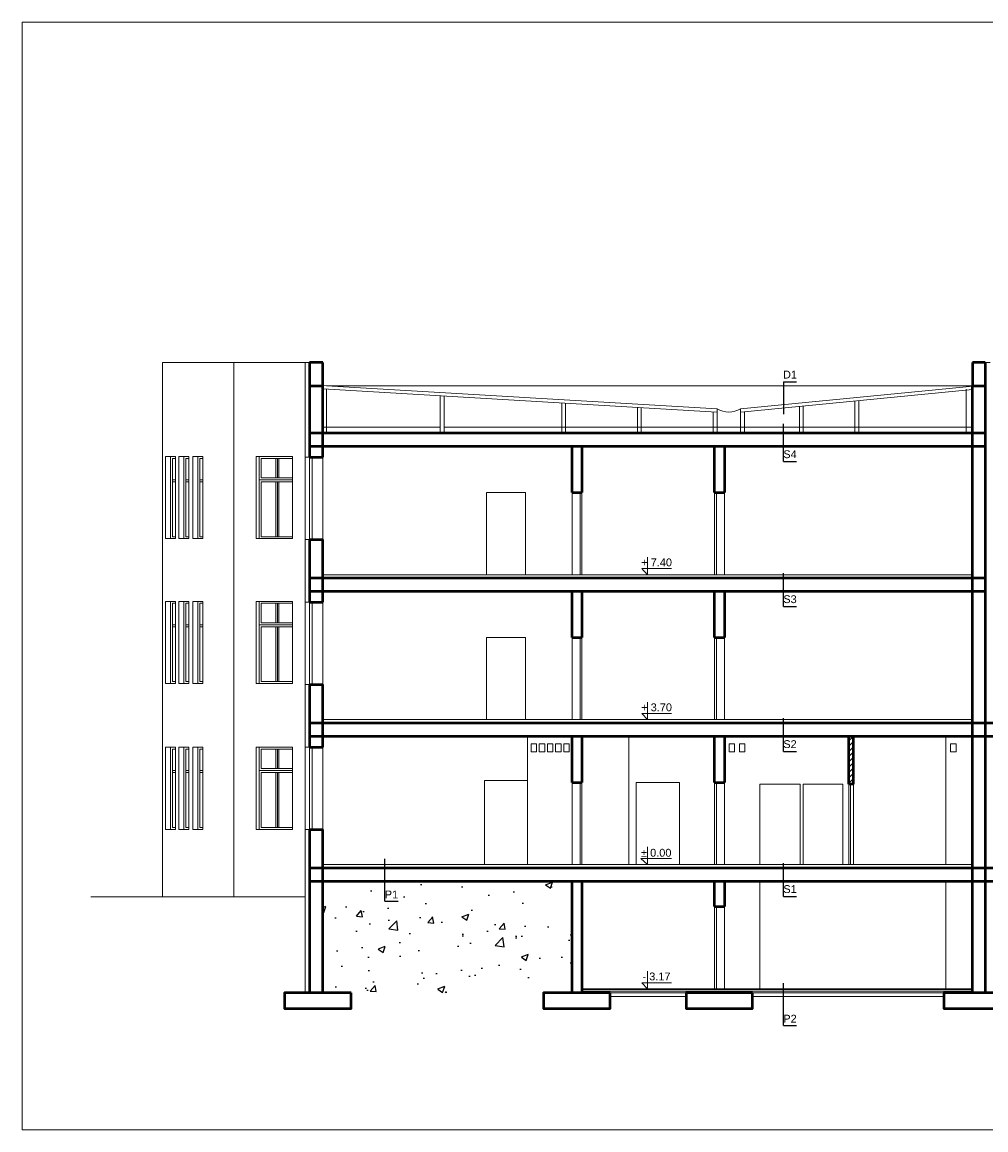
# Model space of a CAD drawing. Header units: millimetres. Extents: x 168402 to 202341, y 205146 to 229271.
# Tile 39 of 56: x 186356 to 188815, y 205426 to 208254. Entities that reach past the tile are written whole.
import ezdxf

# ---------------------------------------------------------------- set-up
doc = ezdxf.new("R2010")
doc.units = ezdxf.units.MM
doc.layers.get('0').update_dxf_attribs({"lineweight": 0})
for name, color, linetype, lineweight in [('kreskowanie', 9, 'Continuous', 5), ('linia - cienka', 250, 'Continuous', 25), ('linia - gruba - projektowana', 170, 'Continuous', 50), ('linia - rzut - gruba - istn.', 250, 'Continuous', 50), ('linia - ściany do wyburzenia', 9, 'Continuous', 5), ('LINIA CIENKA', 7, 'Continuous', 13), ('odnośnik', 7, 'Continuous', 18), ('OPISY', 251, 'Continuous', 9)]:
    doc.layers.add(name, color=color, linetype=linetype, lineweight=lineweight)
doc.styles.add('Arial', font='arial.ttf', dxfattribs={"height": 250})
doc.styles.add('simplex', font='arial.ttf')

# ---------------------------------------------------------------- blocks, each defined once
blk = doc.blocks.new('G$C2A3AD980')
at = {"layer": 'kreskowanie'}
h = blk.add_hatch(dxfattribs=at)
h.set_pattern_fill('ANSI31', color=252, scale=3)
h.set_pattern_definition([(45, (-194528.292, -220675.846), (-6.7351921, 6.7351921), [])])
h.paths.add_polyline_path([(15346, 1005), (15334, 1005), (15334, 882), (15346, 882)])
at = {"layer": 'linia - ściany do wyburzenia', "lineweight": -3, "ltscale": 1.2}
h = blk.add_hatch(dxfattribs=at)
h.set_pattern_fill('AR-CONC', color=252)
h.set_pattern_definition([(50, (-194528.29, -200489.04), (182.18467, -15.939086), [19.05, -209.55]), (355, (-194528.3, -200489.04), (-35.24342, 191.05685), [15.24, -167.64058]), (100.451445, (-194513.11, -200490.37), (146.94125, 175.11775), [16.19001, -178.09024]), (46.1842, (-194528.3, -200438.24), (271.07904, -42.04233), [28.575, -314.325]), (96.63556, (-194505.7, -200441.75), (237.40413, 247.42612), [24.28502, -267.1356]), (351.18415, (-194528.3, -200438.24), (237.40413, 247.42612), [22.85997, -251.45973]), (21, (-194502.89, -200450.94), (151.61439, -102.2652), [19.05, -209.55]), (326, (-194502.9, -200450.94), (61.80203, 184.18797), [15.24, -167.64]), (71.451445, (-194490.26, -200459.46), (213.41642, 81.92277), [16.19001, -178.08994]), (37.5, (-194528.29, -200489.04), (3.088603, 84.555039), [0, -165.608, 0, -170.18, 0, -168.275]), (7.5, (-194528.29, -200489.04), (66.819663, 100.180575), [0, -97.028, 0, -161.798, 0, -64.135]), (327.5, (-194584.934, -200489.04), (135.590595, -5.728744), [0, -63.5, 0, -198.12, 0, -262.89]), (317.5, (-194610.33, -200489.04), (148.12918, 25.42649), [0, -82.55, 0, -131.572, 0, -186.69])])
h.paths.add_polyline_path([(14115.4, 635), (14115.4, 350), (14628.5, 350), (14628.5, 635)])
h.paths.add_polyline_path([(14065.4, 350), (14115.4, 350), (14115.4, 635), (14065.4, 635)])
h.paths.add_polyline_path([(14065.4, 635), (13991.8, 635), (13991.8, 350), (14065.4, 350)])
h.paths.add_polyline_path([(14145.7, 620.9), (14189.2, 620.9), (14189.2, 580.8), (14145.7, 580.8)], flags=24)
at = {"layer": 'linia - cienka', "color": 252}
for p, q in [((15167.5, 1909.2), (15167.5, 1826.9)), ((15167.5, 1909.2), (15201, 1909.2)), ((15167.5, 1705.9), (15167.5, 1802.1)), ((15167.5, 1705.9), (15201, 1705.9)), ((15167.5, 1335.9), (15167.5, 1420.9)), ((15167.5, 1335.9), (15201, 1335.9)), ((15167.5, 965.9), (15167.5, 1050.9)), ((15167.5, 965.9), (15201, 965.9)), ((14150.7, 583.6), (14150.7, 691.4)), ((15167.5, 595.9), (15167.5, 680.9)), ((15167.5, 595.9), (15201, 595.9)), ((14150.7, 583.6), (14184.2, 583.6)), ((15167.5, 266.6), (15167.5, 374.4)), ((15167.5, 266.6), (15201, 266.6))]:
    blk.add_line(p, q, dxfattribs=at)
at = {"layer": 'linia - gruba - projektowana', "color": 252}
for p, q in [((13991.8, 1959), (13958.6, 1959)), ((13958.6, 1959), (13958.6, 1717)), ((13991.8, 1717), (13991.8, 1959)), ((15682.5, 1959), (15650, 1959)), ((15650, 1959), (15650, 1899)), ((15683, 350), (15683, 1959)), ((13958.6, 1899), (13991.8, 1899)), ((15650, 350), (15650, 1899)), ((15650, 1899), (15683, 1899)), ((13958.6, 1779), (15683, 1779)), ((13958.6, 1745), (15683, 1745)), ((14628.5, 1627), (14628.5, 1745)), ((14653.5, 1745), (14653.5, 1627)), ((14992, 1627), (14992, 1745)), ((15017, 1745), (15017, 1627)), ((13958.6, 1717), (13991.8, 1717)), ((14628.5, 1627), (14653.5, 1627)), ((14992, 1627), (15017, 1627)), ((13958.6, 1507), (13958.6, 1347)), ((13958.6, 1507), (13991.8, 1507)), ((13991.8, 1347), (13991.8, 1507)), ((13958.6, 1409), (15683, 1409)), ((13958.6, 1375), (15683, 1375)), ((14628.5, 1257), (14628.5, 1375)), ((14653.5, 1375), (14653.5, 1257)), ((14992, 1257), (14992, 1375)), ((15017, 1375), (15017, 1257)), ((13958.6, 1347), (13991.8, 1347)), ((14628.5, 1257), (14653.5, 1257)), ((14992, 1257), (15017, 1257)), ((13958.6, 1137), (13958.6, 977)), ((13958.6, 1137), (13991.8, 1137)), ((13991.8, 977), (13991.8, 1137)), ((13958.6, 1039), (15683, 1039)), ((15682.5, 1039), (15981.4, 1039)), ((13958.6, 1005), (15683, 1005)), ((14628.5, 887), (14628.5, 1005)), ((14653.5, 1005), (14653.5, 887)), ((14992, 887), (14992, 1005)), ((15017, 1005), (15017, 887)), ((15682.5, 1005), (15981.4, 1005)), ((13958.6, 977), (13991.8, 977)), ((14628.5, 887), (14653.5, 887)), ((14992, 887), (15017, 887)), ((13958.6, 767), (13958.6, 350)), ((13958.6, 767), (13991.8, 767)), ((13991.8, 350), (13991.8, 767)), ((13958.6, 669), (15683, 669)), ((15683, 669), (15981.4, 669)), ((13958.6, 635), (15683, 635)), ((14628.5, 350), (14628.5, 635)), ((14653.5, 635), (14653.5, 350)), ((14992, 570), (14992, 635)), ((15017, 635), (15017, 570)), ((15683, 635), (15981.4, 635)), ((14992, 570), (15017, 570)), ((14064.8, 350), (13991.8, 350)), ((14725.5, 350), (14555.5, 350)), ((15089, 350), (14919, 350)), ((15650, 350), (15577, 350))]:
    blk.add_line(p, q, dxfattribs=at)
for points in [[(14064.8, 350), (13894.8, 350), (13894.8, 310), (14064.8, 310)], [(14725.5, 350), (14555.5, 350), (14555.5, 310), (14725.5, 310)], [(15089, 350), (14919, 350), (14919, 310), (15089, 310)], [(15747, 350), (15577, 350), (15577, 310), (15747, 310)]]:
    blk.add_lwpolyline(points, close=True, dxfattribs=at)
at = {"layer": 'linia - rzut - gruba - istn.', "color": 252, "ltscale": 1.2}
for p, q in [((15334, 882), (15334, 1005)), ((15346, 882), (15346, 1005)), ((15346, 882), (15334, 882))]:
    blk.add_line(p, q, dxfattribs=at)
at = {"layer": 'LINIA CIENKA', "color": 252}
for p, q in [((13582.7, 595), (13582.7, 1959)), ((13946.8, 1959), (13582.7, 1959)), ((13764.8, 595), (13764.8, 1959)), ((13958.6, 1959), (13946.8, 1959)), ((13946.8, 1959), (13946.8, 611.9)), ((15682.5, 1959), (15695, 1959)), ((13991.8, 1900), (14001.8, 1899)), ((13991.8, 1779), (13991.8, 1899)), ((14001.8, 1899), (15660, 1899)), ((14998.1, 1840), (14001.8, 1899)), ((15058.1, 1840), (15660, 1899)), ((15650, 1898), (15650, 1779)), ((14997.6, 1832), (13991.8, 1891.6)), ((14001.3, 1779.8), (14001.3, 1891.2)), ((14291.8, 1873.2), (14291.8, 1779)), ((14301.8, 1779), (14301.8, 1872.6)), ((15058.8, 1832), (15650, 1890)), ((15633.8, 1779), (15633.8, 1890.4)), ((14601.8, 1855.5), (14601.8, 1779)), ((14611.8, 1779), (14611.8, 1854.9)), ((14794.9, 1844), (14794.9, 1779)), ((14804.9, 1779), (14804.9, 1843.4)), ((14998.1, 1779), (14998.1, 1840)), ((14998.1, 1779), (14998.1, 1840)), ((15058.1, 1779), (15058.1, 1840)), ((15058.1, 1840), (15058.1, 1779)), ((15208.1, 1846.7), (15208.1, 1779)), ((15218.1, 1779), (15218.1, 1847.6)), ((15350, 1860.6), (15350, 1779)), ((15360, 1779), (15360, 1861.6)), ((14988.1, 1832.6), (14988.1, 1779)), ((15068.1, 1779), (15068.1, 1832.9)), ((13991.8, 1794), (14291.8, 1794)), ((14433.7, 1794), (14301.8, 1794)), ((14433.7, 1794), (15650, 1794)), ((14001.8, 1779), (13991.8, 1779)), ((13616.6, 1719), (13590.8, 1719)), ((13590.8, 1509), (13590.8, 1719)), ((13603.7, 1719), (13603.7, 1509)), ((13616.6, 1714), (13608.7, 1714)), ((13608.7, 1714), (13608.7, 1514)), ((13616.6, 1719), (13616.6, 1509)), ((13650.5, 1719), (13624.7, 1719)), ((13624.7, 1509), (13624.7, 1719)), ((13637.6, 1719), (13637.6, 1509)), ((13650.5, 1714), (13642.6, 1714)), ((13642.6, 1714), (13642.6, 1514)), ((13650.5, 1719), (13650.5, 1509)), ((13686.2, 1719), (13660.4, 1719)), ((13660.4, 1509), (13660.4, 1719)), ((13673.3, 1719), (13673.3, 1509)), ((13686.2, 1714), (13678.3, 1714)), ((13678.3, 1714), (13678.3, 1514)), ((13686.2, 1719), (13686.2, 1509)), ((13822.2, 1719), (13822.2, 1509)), ((13915, 1719), (13822.2, 1719)), ((13829.8, 1719), (13829.8, 1509)), ((13829.8, 1719), (13829.8, 1509)), ((13829.8, 1719), (13829.8, 1509)), ((13834.8, 1714), (13834.8, 1664)), ((13915, 1714), (13834.8, 1714)), ((13872.4, 1664), (13872.4, 1714)), ((13876.2, 1714), (13876.2, 1664)), ((13880, 1664), (13880, 1714)), ((13915, 1719), (13915, 1509)), ((13958.6, 1717), (13946.8, 1717)), ((13958.6, 1717), (13958.6, 1507)), ((13964.6, 1717), (13964.6, 1507)), ((13991.8, 1717), (13991.8, 1507)), ((13616.6, 1659), (13608.7, 1659)), ((13616.6, 1654), (13608.7, 1654)), ((13650.5, 1659), (13642.6, 1659)), ((13650.5, 1654), (13642.6, 1654)), ((13686.2, 1659), (13678.3, 1659)), ((13686.2, 1654), (13678.3, 1654)), ((13915, 1659), (13829.8, 1659)), ((13915, 1659), (13829.8, 1659)), ((13915, 1664), (13834.8, 1664)), ((13834.8, 1654), (13834.8, 1514)), ((13915, 1654), (13834.8, 1654)), ((13872.4, 1514), (13872.4, 1654)), ((13876.2, 1654), (13876.2, 1514)), ((13880, 1514), (13880, 1654)), ((14628.5, 1417), (14628.5, 1627)), ((14648.5, 1627), (14648.5, 1417)), ((14653.5, 1627), (14653.5, 1417)), ((14992, 1417), (14992, 1627)), ((14997, 1417), (14997, 1627)), ((15017, 1627), (15017, 1417)), ((13616.6, 1509), (13590.8, 1509)), ((13616.6, 1509), (13590.8, 1509)), ((13616.6, 1514), (13608.7, 1514)), ((13650.5, 1509), (13624.7, 1509)), ((13650.5, 1509), (13624.7, 1509)), ((13650.5, 1514), (13642.6, 1514)), ((13686.2, 1509), (13660.4, 1509)), ((13686.2, 1509), (13660.4, 1509)), ((13686.2, 1514), (13678.3, 1514)), ((13915, 1509), (13822.2, 1509)), ((13915, 1514), (13834.8, 1514)), ((13958.6, 1507), (13946.8, 1507)), ((13991.8, 1417), (15650, 1417)), ((14653.5, 1417), (14628.5, 1417)), ((13616.6, 1349), (13590.8, 1349)), ((13590.8, 1139), (13590.8, 1349)), ((13603.7, 1349), (13603.7, 1139)), ((13616.6, 1344), (13608.7, 1344)), ((13608.7, 1344), (13608.7, 1144)), ((13616.6, 1349), (13616.6, 1139)), ((13650.5, 1349), (13624.7, 1349)), ((13624.7, 1139), (13624.7, 1349)), ((13637.6, 1349), (13637.6, 1139)), ((13650.5, 1344), (13642.6, 1344)), ((13642.6, 1344), (13642.6, 1144)), ((13650.5, 1349), (13650.5, 1139)), ((13686.2, 1349), (13660.4, 1349)), ((13660.4, 1139), (13660.4, 1349)), ((13673.3, 1349), (13673.3, 1139)), ((13686.2, 1344), (13678.3, 1344)), ((13678.3, 1344), (13678.3, 1144)), ((13686.2, 1349), (13686.2, 1139)), ((13822.2, 1349), (13822.2, 1139)), ((13915, 1349), (13822.2, 1349)), ((13829.8, 1349), (13829.8, 1139)), ((13829.8, 1349), (13829.8, 1139)), ((13829.8, 1349), (13829.8, 1139)), ((13834.8, 1344), (13834.8, 1294)), ((13915, 1344), (13834.8, 1344)), ((13872.4, 1294), (13872.4, 1344)), ((13876.2, 1344), (13876.2, 1294)), ((13880, 1294), (13880, 1344)), ((13915, 1349), (13915, 1139)), ((13958.6, 1347), (13946.8, 1347)), ((13958.6, 1347), (13958.6, 1137)), ((13964.6, 1347), (13964.6, 1137)), ((13991.8, 1347), (13991.8, 1137)), ((13616.6, 1289), (13608.7, 1289)), ((13616.6, 1284), (13608.7, 1284)), ((13650.5, 1289), (13642.6, 1289)), ((13650.5, 1284), (13642.6, 1284)), ((13686.2, 1289), (13678.3, 1289)), ((13686.2, 1284), (13678.3, 1284)), ((13915, 1289), (13829.8, 1289)), ((13915, 1289), (13829.8, 1289)), ((13915, 1294), (13834.8, 1294)), ((13834.8, 1284), (13834.8, 1144)), ((13915, 1284), (13834.8, 1284)), ((13872.4, 1144), (13872.4, 1284)), ((13876.2, 1284), (13876.2, 1144)), ((13880, 1144), (13880, 1284)), ((14628.5, 1047), (14628.5, 1257)), ((14648.5, 1257), (14648.5, 1047)), ((14653.5, 1257), (14653.5, 1047)), ((14992, 1047), (14992, 1257)), ((14997, 1047), (14997, 1257)), ((15017, 1257), (15017, 1047)), ((13616.6, 1139), (13590.8, 1139)), ((13616.6, 1144), (13608.7, 1144)), ((13650.5, 1139), (13624.7, 1139)), ((13650.5, 1144), (13642.6, 1144)), ((13686.2, 1139), (13660.4, 1139)), ((13686.2, 1144), (13678.3, 1144)), ((13915, 1139), (13822.2, 1139)), ((13915, 1144), (13834.8, 1144)), ((13958.6, 1137), (13946.8, 1137)), ((13991.8, 1047), (15650, 1047)), ((14653.5, 1047), (14628.5, 1047)), ((14514.3, 677), (14514.3, 1005)), ((14773.4, 1005), (14773.4, 677)), ((15582, 677), (15582, 1005)), ((13616.6, 977), (13590.8, 977)), ((13590.8, 767), (13590.8, 977)), ((13603.7, 977), (13603.7, 767)), ((13616.6, 972), (13608.7, 972)), ((13608.7, 972), (13608.7, 772)), ((13616.6, 977), (13616.6, 767)), ((13650.5, 977), (13624.7, 977)), ((13624.7, 767), (13624.7, 977)), ((13637.6, 977), (13637.6, 767)), ((13650.5, 972), (13642.6, 972)), ((13642.6, 972), (13642.6, 772)), ((13650.5, 977), (13650.5, 767)), ((13686.2, 977), (13660.4, 977)), ((13660.4, 767), (13660.4, 977)), ((13673.3, 977), (13673.3, 767)), ((13686.2, 972), (13678.3, 972)), ((13678.3, 972), (13678.3, 772)), ((13686.2, 977), (13686.2, 767)), ((13822.2, 977), (13822.2, 767)), ((13915, 977), (13822.2, 977)), ((13829.8, 977), (13829.8, 767)), ((13829.8, 977), (13829.8, 767)), ((13829.8, 977), (13829.8, 767)), ((13834.8, 972), (13834.8, 922)), ((13915, 972), (13834.8, 972)), ((13872.4, 922), (13872.4, 972)), ((13876.2, 972), (13876.2, 922)), ((13880, 922), (13880, 972)), ((13915, 977), (13915, 767)), ((13958.6, 977), (13946.8, 977)), ((13958.6, 977), (13958.6, 767)), ((13964.6, 977), (13964.6, 767)), ((13991.8, 977), (13991.8, 767)), ((15029, 985), (15043, 985)), ((15029, 965), (15029, 985)), ((15043, 965), (15029, 965)), ((15043, 985), (15043, 965)), ((15055, 985), (15069, 985)), ((15055, 965), (15055, 985)), ((15069, 965), (15055, 965)), ((15069, 985), (15069, 965)), ((15594, 985), (15608, 985)), ((15594, 965), (15594, 985)), ((15608, 965), (15594, 965)), ((15608, 985), (15608, 965)), ((13616.6, 917), (13608.7, 917)), ((13616.6, 912), (13608.7, 912)), ((13650.5, 917), (13642.6, 917)), ((13650.5, 912), (13642.6, 912)), ((13686.2, 917), (13678.3, 917)), ((13686.2, 912), (13678.3, 912)), ((13915, 917), (13829.8, 917)), ((13915, 917), (13829.8, 917)), ((13915, 922), (13834.8, 922)), ((13834.8, 912), (13834.8, 772)), ((13915, 912), (13834.8, 912)), ((13872.4, 772), (13872.4, 912)), ((13876.2, 912), (13876.2, 772)), ((13880, 772), (13880, 912)), ((14628.5, 677), (14628.5, 887)), ((14648.5, 887), (14648.5, 677)), ((14653.5, 887), (14653.5, 677)), ((14902, 887), (14792, 887)), ((14792, 887), (14792, 677)), ((14902, 677), (14902, 887)), ((14992, 677), (14992, 887)), ((14997, 677), (14997, 887)), ((15017, 887), (15017, 677)), ((15334, 677), (15334, 882)), ((15339, 677), (15339, 882)), ((15346, 677), (15346, 882)), ((13616.6, 767), (13590.8, 767)), ((13616.6, 772), (13608.7, 772)), ((13650.5, 767), (13624.7, 767)), ((13650.5, 772), (13642.6, 772)), ((13686.2, 767), (13660.4, 767)), ((13686.2, 772), (13678.3, 772)), ((13915, 767), (13822.2, 767)), ((13915, 772), (13834.8, 772)), ((13958.6, 767), (13946.8, 767)), ((13991.8, 677), (15650, 677)), ((14653.5, 677), (14628.5, 677)), ((13946.8, 635), (13946.8, 350)), ((15107, 635), (15107, 360)), ((15582, 635), (15582, 360)), ((13946.8, 595), (13400.6, 595)), ((14992, 360), (14992, 570)), ((14997, 360), (14997, 570)), ((15017, 570), (15017, 360)), ((14653.5, 360), (14992, 360)), ((14653.5, 358), (14992, 358)), ((14653.5, 354), (14992, 354)), ((14919, 350), (14725.5, 350)), ((14919, 340), (14725.5, 340)), ((14992, 360), (15650, 360)), ((14992, 358), (15650, 358)), ((14992, 354), (15650, 354)), ((15577, 350), (15089, 350)), ((15577, 340), (15089, 340))]:
    blk.add_line(p, q, dxfattribs=at)
for points in [[(13225, 0), (13225, 2827.4), (17055, 2827.4), (17055, 0)], [(14409.9, 1627), (14509.3, 1627), (14509.3, 1417), (14409.9, 1417)], [(14409.9, 1257), (14509.3, 1257), (14509.3, 1047), (14409.9, 1047)], [(14523.5, 985), (14537.5, 985), (14537.5, 965), (14523.5, 965)], [(14544.3, 985), (14558.3, 985), (14558.3, 965), (14544.3, 965)], [(14565.2, 985), (14579.2, 985), (14579.2, 965), (14565.2, 965)], [(14586, 985), (14600, 985), (14600, 965), (14586, 965)], [(14606.9, 985), (14620.9, 985), (14620.9, 965), (14606.9, 965)], [(14404.9, 892), (14514.3, 892), (14514.3, 677), (14404.9, 677)], [(15107, 882), (15210, 882), (15210, 677), (15107, 677)], [(15218, 882), (15319, 882), (15319, 677), (15218, 677)]]:
    blk.add_lwpolyline(points, close=True, dxfattribs=at)
blk.add_arc((15028.1, 1892.3), 60.2, 240.1372, 299.8628, dxfattribs=at)
at = {"layer": 'odnośnik', "color": 252, "ltscale": 100}
for p, q in [((14820.9, 722), (14820.9, 677)), ((14820.9, 677), (14803.9, 692.5)), ((14803.9, 692.5), (14881.8, 692.5))]:
    blk.add_line(p, q, dxfattribs=at)
at = {"layer": 'odnośnik', "color": 252, "ltscale": 100, "insert": (14804.3, 717.3), "char_height": 20, "width": 138.65, "attachment_point": 1, "style": 'Arial'}
blk.add_mtext('± 0.00', dxfattribs=at)
at = {"layer": 'OPISY', "color": 252, "char_height": 20, "width": 33.506, "attachment_point": 5, "style": 'simplex'}
for s, insert in [('D1', (15184.3, 1927.8)), ('S4', (15184.3, 1724.4)), ('S3', (15184.3, 1354.4)), ('S2', (15184.3, 984.4)), ('S1', (15184.3, 614.4)), ('P1', (14167.4, 600.8)), ('P2', (15184.3, 283.8))]:
    blk.add_mtext(s, dxfattribs=dict(at, insert=insert))
at = {"layer": 'odnośnik', "color": 252, "ltscale": 100, "char_height": 20, "width": 138.65, "attachment_point": 1, "style": 'Arial', "bg_fill": 2}
for s, insert in [('+ 7.40', (14804.7, 1458.5)), ('+ 3.70', (14804.7, 1088.5)), ('- 3.17', (14808, 401.5))]:
    blk.add_mtext(s, dxfattribs=dict(at, insert=insert))
at = {"layer": 'odnośnik', "color": 252, "ltscale": 100}
for p, q in [((14820.9, 1462), (14820.9, 1417)), ((14820.9, 1417), (14806, 1432.5)), ((14806, 1432.5), (14881.8, 1432.5)), ((14820.9, 1092), (14820.9, 1047)), ((14820.9, 1047), (14806, 1062.5)), ((14806, 1062.5), (14881.8, 1062.5)), ((14820.9, 405), (14820.9, 360)), ((14820.9, 360), (14806, 375.5)), ((14806, 375.5), (14881.8, 375.5))]:
    blk.add_line(p, q, dxfattribs=at)

msp = doc.modelspace()

# ---------------------------------------------------------------- block references
at = {"ltscale": 4}
msp.add_blockref('G$C2A3AD980', (173130.7, 205426.2), dxfattribs=at)

doc.saveas('drawing.dxf')
